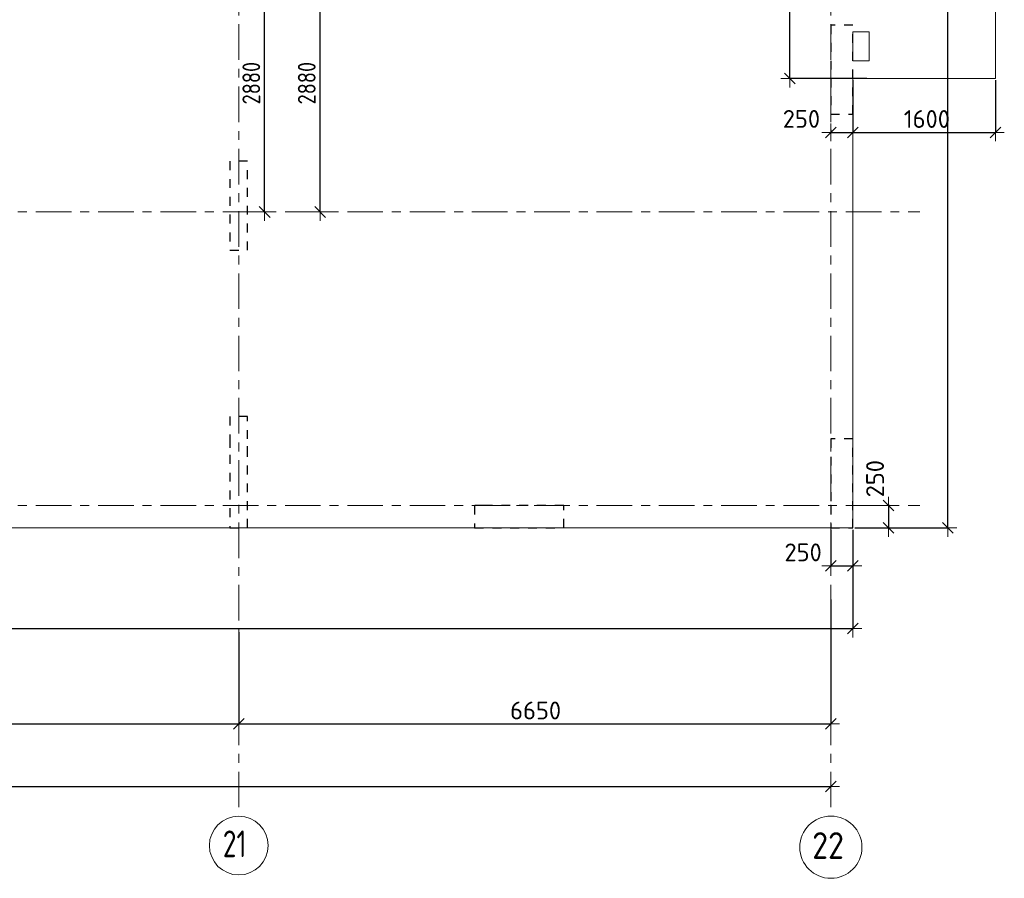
# Model space of a CAD drawing. Header units: metres. Extents: x -38 to 97, y -15 to 21.
# Tile 51 of 139: x 52 to 64, y -4 to 5. Entities that reach past the tile are written whole.
import ezdxf

# ---------------------------------------------------------------- set-up
doc = ezdxf.new("R2010")
doc.units = ezdxf.units.M
doc.header["$PDMODE"] = 65
for name, pattern in [('______11', [0.5, 0.4, -0.05, 0, -0.05]), ('______2', [0.054, 0.04, -0.014]), ('______5', [1.1, 0.8, -0.1, 0.1, -0.1])]:
    doc.linetypes.add(name, pattern=pattern)
for name, color, linetype, lineweight in [('XR$2$Осевая линия (1)', 7, '______5', 13), ('XR$2$Размерная линия (1)', 7, 'Continuous', 13), ('XR$3$Перекрытие (1)', 7, 'Continuous', 35), ('XR$4$Размерная линия (1)', 7, 'Continuous', 13), ('XR$5$Размерная линия (1)', 7, 'Continuous', 13)]:
    doc.layers.add(name, color=color, linetype=linetype, lineweight=lineweight)
doc.layers.add('XR$7$Стена_ бетон несущ.', color=7, linetype='Continuous', lineweight=70, true_color=0xb4b496)
doc.styles.add('ISOCPEUR', font='txt')
doc.dimstyles.new('DIMSTYLE_3', dxfattribs={"dimtxt": 0.2, "dimasz": 0.2, "dimexe": 0, "dimexo": 0, "dimgap": 0.1, "dimtad": 2, "dimdec": 0, "dimlfac": 1000, "dimrnd": 5, "dimzin": 12, "dimdsep": 46, "dimtxsty": 'ISOCPEUR', "dimblk1": 'ALL_ML_STRICH', "dimblk2": 'ALL_ML_STRICH', "dimsah": 1, "dimcen": 0, "dimclrd": 7, "dimclre": 256, "dimclrt": 7, "dimadec": 0, "dimazin": 0, "dimtfac": 1, "dimtdec": 0, "dimtix": 1, "dimtmove": 2, "dimatfit": 3, "dimfxl": 0, "dimtzin": 0, "dimlwd": 0, "dimlwe": -3, "dimarcsym": 0})
doc.dimstyles.new('DIMSTYLE_6', dxfattribs={"dimtxt": 0.2, "dimasz": 0.2, "dimexe": 0, "dimexo": 0, "dimgap": 0.1, "dimtad": 2, "dimdec": 0, "dimlfac": 1000, "dimrnd": 5, "dimzin": 12, "dimdsep": 46, "dimtxsty": 'ISOCPEUR', "dimblk1": 'ALL_ML_STRICH', "dimblk2": 'ALL_ML_STRICH', "dimsah": 1, "dimcen": 0, "dimclrd": 7, "dimclre": 256, "dimclrt": 7, "dimadec": 0, "dimazin": 0, "dimtfac": 1, "dimtdec": 0, "dimtix": 1, "dimtmove": 2, "dimatfit": 3, "dimfxl": 0, "dimtvp": 1.2, "dimtzin": 0, "dimlwd": 0, "dimlwe": -3, "dimarcsym": 0})

# ---------------------------------------------------------------- blocks, each defined once
blk = doc.blocks.new('ALL_ML_STRICH')
at = {"color": 0, "linetype": 'ByBlock', "lineweight": -2}
for p, q in [((-1, 0), (0.5, 0)), ((-0.3, -0.3), (0.3, 0.3)), ((0, -0.5), (0, 0.5))]:
    blk.add_line(p, q, dxfattribs=at)
blk = doc.blocks.new('*D12')
at = {"layer": 'DEFPOINTS', "color": 7, "linetype": 'Continuous', "lineweight": 13, "transparency": 33554687}
for p in [(0.5, -3.103), (0.5, -3.156), (61.6, -3.14)]:
    blk.add_point(p, dxfattribs=at)
at = {"layer": 'XR$2$Размерная линия (1)', "color": 9, "linetype": 'Continuous', "lineweight": -2, "true_color": 0xc7c7c7, "transparency": 33554687}
for p, q in [((0.5, -3.123), (0.5, -3.156)), ((61.6, -3.156), (61.6, -3.156))]:
    blk.add_line(p, q, dxfattribs=at)
at = {"layer": 'XR$2$Размерная линия (1)', "color": 7, "linetype": 'Continuous', "lineweight": -2, "transparency": 33554687}
blk.add_line((0.5, -3.156), (61.6, -3.156), dxfattribs=at)
at = {"layer": 'XR$2$Размерная линия (1)', "color": 7, "linetype": 'Continuous', "lineweight": 13, "transparency": 33554687, "xscale": 0.2, "yscale": 0.2, "zscale": 0.2, "rotation": 180}
blk.add_blockref('ALL_ML_STRICH', (0.5, -3.156), dxfattribs=at)
at = {"layer": 'XR$2$Размерная линия (1)', "color": 7, "linetype": 'Continuous', "lineweight": 13, "transparency": 33554687, "xscale": 0.2, "yscale": 0.2, "zscale": 0.2}
blk.add_blockref('ALL_ML_STRICH', (61.6, -3.156), dxfattribs=at)
at = {"layer": 'XR$2$Размерная линия (1)', "color": 7, "linetype": 'Continuous', "lineweight": 13, "transparency": 33554687, "insert": (31.1, -3.006), "char_height": 0.2, "width": 1, "attachment_point": 5, "style": 'ISOCPEUR'}
blk.add_mtext('\\A1;{61100}', dxfattribs=at)
blk = doc.blocks.new('*D24')
at = {"layer": 'DEFPOINTS', "color": 7, "linetype": 'Continuous', "lineweight": 13, "transparency": 33554687}
for p in [(54.95, -1.403), (48.15, -1.606), (48.15, -2.452)]:
    blk.add_point(p, dxfattribs=at)
at = {"layer": 'XR$2$Размерная линия (1)', "color": 9, "linetype": 'Continuous', "lineweight": -2, "true_color": 0xc7c7c7, "transparency": 33554687}
for p, q in [((54.95, -1.423), (54.95, -2.452)), ((48.15, -1.626), (48.15, -2.452))]:
    blk.add_line(p, q, dxfattribs=at)
at = {"layer": 'XR$2$Размерная линия (1)', "color": 7, "linetype": 'Continuous', "lineweight": -2, "transparency": 33554687}
blk.add_line((48.15, -2.452), (54.95, -2.452), dxfattribs=at)
at = {"layer": 'XR$2$Размерная линия (1)', "color": 7, "linetype": 'Continuous', "lineweight": 13, "transparency": 33554687, "xscale": 0.2, "yscale": 0.2, "zscale": 0.2, "rotation": 180}
blk.add_blockref('ALL_ML_STRICH', (48.15, -2.452), dxfattribs=at)
at = {"layer": 'XR$2$Размерная линия (1)', "color": 7, "linetype": 'Continuous', "lineweight": 13, "transparency": 33554687, "xscale": 0.2, "yscale": 0.2, "zscale": 0.2}
blk.add_blockref('ALL_ML_STRICH', (54.95, -2.452), dxfattribs=at)
at = {"layer": 'XR$2$Размерная линия (1)', "color": 7, "linetype": 'Continuous', "lineweight": 13, "transparency": 33554687, "insert": (51.56, -2.302), "char_height": 0.2, "width": 0.8, "attachment_point": 5, "style": 'ISOCPEUR'}
blk.add_mtext('\\A1;{6800}', dxfattribs=at)
blk = doc.blocks.new('*D25')
at = {"layer": 'DEFPOINTS', "color": 7, "linetype": 'Continuous', "lineweight": 13, "transparency": 33554687}
for p in [(61.6, -1.033), (54.95, -1.403), (54.95, -2.452)]:
    blk.add_point(p, dxfattribs=at)
at = {"layer": 'XR$2$Размерная линия (1)', "color": 9, "linetype": 'Continuous', "lineweight": -2, "true_color": 0xc7c7c7, "transparency": 33554687}
for p, q in [((61.6, -1.053), (61.6, -2.452)), ((54.95, -1.423), (54.95, -2.452))]:
    blk.add_line(p, q, dxfattribs=at)
at = {"layer": 'XR$2$Размерная линия (1)', "color": 7, "linetype": 'Continuous', "lineweight": -2, "transparency": 33554687}
blk.add_line((54.95, -2.452), (61.6, -2.452), dxfattribs=at)
at = {"layer": 'XR$2$Размерная линия (1)', "color": 7, "linetype": 'Continuous', "lineweight": 13, "transparency": 33554687, "xscale": 0.2, "yscale": 0.2, "zscale": 0.2, "rotation": 180}
blk.add_blockref('ALL_ML_STRICH', (54.95, -2.452), dxfattribs=at)
at = {"layer": 'XR$2$Размерная линия (1)', "color": 7, "linetype": 'Continuous', "lineweight": 13, "transparency": 33554687, "xscale": 0.2, "yscale": 0.2, "zscale": 0.2}
blk.add_blockref('ALL_ML_STRICH', (61.6, -2.452), dxfattribs=at)
at = {"layer": 'XR$2$Размерная линия (1)', "color": 7, "linetype": 'Continuous', "lineweight": 13, "transparency": 33554687, "insert": (58.285, -2.302), "char_height": 0.2, "width": 0.8, "attachment_point": 5, "style": 'ISOCPEUR'}
blk.add_mtext('\\A1;{6650}', dxfattribs=at)
blk = doc.blocks.new('*D149')
at = {"layer": 'DEFPOINTS', "color": 7, "linetype": 'Continuous', "lineweight": 13, "transparency": 33554687}
for p in [(61.85, 16.65), (61.85, -0.25), (62.917, -0.25)]:
    blk.add_point(p, dxfattribs=at)
at = {"layer": 'XR$4$Размерная линия (1)', "color": 9, "linetype": 'Continuous', "lineweight": -2, "true_color": 0xc7c7c7, "transparency": 33554687}
for p, q in [((61.87, 16.65), (62.917, 16.65)), ((61.87, -0.25), (62.917, -0.25))]:
    blk.add_line(p, q, dxfattribs=at)
at = {"layer": 'XR$4$Размерная линия (1)', "color": 7, "linetype": 'Continuous', "lineweight": -2, "transparency": 33554687}
blk.add_line((62.917, -0.25), (62.917, 16.65), dxfattribs=at)
at = {"layer": 'XR$4$Размерная линия (1)', "color": 7, "linetype": 'Continuous', "lineweight": 13, "transparency": 33554687, "xscale": 0.2, "yscale": 0.2, "zscale": 0.2}
for p, rotation in [((62.917, 16.65), 90), ((62.917, -0.25), 270)]:
    blk.add_blockref('ALL_ML_STRICH', p, dxfattribs=dict(at, rotation=rotation))
at = {"layer": 'XR$4$Размерная линия (1)', "color": 7, "linetype": 'Continuous', "lineweight": 13, "transparency": 33554687, "insert": (62.767, 8.23), "char_height": 0.2, "width": 1, "attachment_point": 5, "rotation": 90, "style": 'ISOCPEUR'}
blk.add_mtext('\\A1;{16900}', dxfattribs=at)
blk = doc.blocks.new('*D152')
at = {"layer": 'DEFPOINTS', "color": 7, "linetype": 'Continuous', "lineweight": 13, "transparency": 33554687}
for p in [(62.249, 0), (62.282, 0), (61.85, -0.25)]:
    blk.add_point(p, dxfattribs=at)
at = {"layer": 'XR$4$Размерная линия (1)', "color": 9, "linetype": 'Continuous', "lineweight": -2, "true_color": 0xc7c7c7, "transparency": 33554687}
for p, q in [((62.262, 0), (62.249, 0)), ((61.87, -0.25), (62.249, -0.25))]:
    blk.add_line(p, q, dxfattribs=at)
at = {"layer": 'XR$4$Размерная линия (1)', "color": 7, "linetype": 'Continuous', "lineweight": -2, "transparency": 33554687}
blk.add_line((62.249, 0), (62.249, -0.25), dxfattribs=at)
at = {"layer": 'XR$4$Размерная линия (1)', "color": 7, "linetype": 'Continuous', "lineweight": 13, "transparency": 33554687, "xscale": 0.2, "yscale": 0.2, "zscale": 0.2}
for p, rotation in [((62.249, 0), 90), ((62.249, -0.25), 270)]:
    blk.add_blockref('ALL_ML_STRICH', p, dxfattribs=dict(at, rotation=rotation))
at = {"layer": 'XR$4$Размерная линия (1)', "color": 7, "linetype": 'Continuous', "lineweight": 13, "transparency": 33554687, "insert": (62.098, 0.303), "char_height": 0.2, "width": 0.6, "attachment_point": 5, "rotation": 90, "style": 'ISOCPEUR'}
blk.add_mtext('\\A1;{250}', dxfattribs=at)
blk = doc.blocks.new('*D153')
at = {"layer": 'DEFPOINTS', "color": 7, "linetype": 'Continuous', "lineweight": 13, "transparency": 33554687}
for p in [(61.6, -0.25), (61.85, -0.25), (61.6, -0.677)]:
    blk.add_point(p, dxfattribs=at)
at = {"layer": 'XR$4$Размерная линия (1)', "color": 9, "linetype": 'Continuous', "lineweight": -2, "true_color": 0xc7c7c7, "transparency": 33554687}
for p, q in [((61.6, -0.27), (61.6, -0.677)), ((61.85, -0.27), (61.85, -0.677))]:
    blk.add_line(p, q, dxfattribs=at)
at = {"layer": 'XR$4$Размерная линия (1)', "color": 7, "linetype": 'Continuous', "lineweight": -2, "transparency": 33554687}
blk.add_line((61.6, -0.677), (61.85, -0.677), dxfattribs=at)
at = {"layer": 'XR$4$Размерная линия (1)', "color": 7, "linetype": 'Continuous', "lineweight": 13, "transparency": 33554687, "xscale": 0.2, "yscale": 0.2, "zscale": 0.2, "rotation": 180}
blk.add_blockref('ALL_ML_STRICH', (61.6, -0.677), dxfattribs=at)
at = {"layer": 'XR$4$Размерная линия (1)', "color": 7, "linetype": 'Continuous', "lineweight": 13, "transparency": 33554687, "xscale": 0.2, "yscale": 0.2, "zscale": 0.2}
blk.add_blockref('ALL_ML_STRICH', (61.85, -0.677), dxfattribs=at)
at = {"layer": 'XR$4$Размерная линия (1)', "color": 7, "linetype": 'Continuous', "lineweight": 13, "transparency": 33554687, "insert": (61.29, -0.525), "char_height": 0.2, "width": 0.6, "attachment_point": 5, "style": 'ISOCPEUR'}
blk.add_mtext('\\A1;{250}', dxfattribs=at)
blk = doc.blocks.new('*D158')
at = {"layer": 'DEFPOINTS', "color": 7, "linetype": 'Continuous', "lineweight": 13, "transparency": 33554687}
for p in [(32.725, -0.25), (61.85, -0.25), (32.725, -1.382)]:
    blk.add_point(p, dxfattribs=at)
at = {"layer": 'XR$4$Размерная линия (1)', "color": 9, "linetype": 'Continuous', "lineweight": -2, "true_color": 0xc7c7c7, "transparency": 33554687}
for p, q in [((32.725, -0.27), (32.725, -1.382)), ((61.85, -0.27), (61.85, -1.382))]:
    blk.add_line(p, q, dxfattribs=at)
at = {"layer": 'XR$4$Размерная линия (1)', "color": 7, "linetype": 'Continuous', "lineweight": -2, "transparency": 33554687}
blk.add_line((32.725, -1.382), (61.85, -1.382), dxfattribs=at)
at = {"layer": 'XR$4$Размерная линия (1)', "color": 7, "linetype": 'Continuous', "lineweight": 13, "transparency": 33554687, "xscale": 0.2, "yscale": 0.2, "zscale": 0.2, "rotation": 180}
blk.add_blockref('ALL_ML_STRICH', (32.725, -1.382), dxfattribs=at)
at = {"layer": 'XR$4$Размерная линия (1)', "color": 7, "linetype": 'Continuous', "lineweight": 13, "transparency": 33554687, "xscale": 0.2, "yscale": 0.2, "zscale": 0.2}
blk.add_blockref('ALL_ML_STRICH', (61.85, -1.382), dxfattribs=at)
at = {"layer": 'XR$4$Размерная линия (1)', "color": 7, "linetype": 'Continuous', "lineweight": 13, "transparency": 33554687, "insert": (47.318, -1.232), "char_height": 0.2, "width": 1, "attachment_point": 5, "style": 'ISOCPEUR'}
blk.add_mtext('\\A1;{29125}', dxfattribs=at)
blk = doc.blocks.new('*D175')
at = {"layer": 'DEFPOINTS', "color": 7, "linetype": 'Continuous', "lineweight": 13, "transparency": 33554687}
for p in [(55.45, 6.18), (55.864, 3.3), (55.868, 3.3)]:
    blk.add_point(p, dxfattribs=at)
at = {"layer": 'XR$4$Размерная линия (1)', "color": 9, "linetype": 'Continuous', "lineweight": -2, "true_color": 0xc7c7c7, "transparency": 33554687}
for p, q in [((55.47, 6.18), (55.864, 6.18)), ((55.864, 3.3), (55.864, 3.3))]:
    blk.add_line(p, q, dxfattribs=at)
at = {"layer": 'XR$4$Размерная линия (1)', "color": 7, "linetype": 'Continuous', "lineweight": -2, "transparency": 33554687}
blk.add_line((55.864, 3.3), (55.864, 6.18), dxfattribs=at)
at = {"layer": 'XR$4$Размерная линия (1)', "color": 7, "linetype": 'Continuous', "lineweight": 13, "transparency": 33554687, "xscale": 0.2, "yscale": 0.2, "zscale": 0.2}
for p, rotation in [((55.864, 6.18), 90), ((55.864, 3.3), 270)]:
    blk.add_blockref('ALL_ML_STRICH', p, dxfattribs=dict(at, rotation=rotation))
at = {"layer": 'XR$4$Размерная линия (1)', "color": 7, "linetype": 'Continuous', "lineweight": 13, "transparency": 33554687, "insert": (55.714, 4.748), "char_height": 0.2, "width": 0.66667, "attachment_point": 5, "rotation": 90, "style": 'ISOCPEUR'}
blk.add_mtext('\\W0.83;\\A1;{2880}', dxfattribs=at)
blk = doc.blocks.new('*D509')
at = {"layer": 'DEFPOINTS', "color": 7, "linetype": 'Continuous', "lineweight": 13, "transparency": 33554687}
for p in [(61.85, 4.8), (61.6, 4.245), (61.6, 4.195)]:
    blk.add_point(p, dxfattribs=at)
at = {"layer": 'XR$5$Размерная линия (1)', "color": 9, "linetype": 'Continuous', "lineweight": -2, "true_color": 0xc7c7c7, "transparency": 33554687}
for p, q in [((61.85, 4.78), (61.85, 4.195)), ((61.6, 4.225), (61.6, 4.195))]:
    blk.add_line(p, q, dxfattribs=at)
at = {"layer": 'XR$5$Размерная линия (1)', "color": 7, "linetype": 'Continuous', "lineweight": -2, "transparency": 33554687}
blk.add_line((61.6, 4.195), (61.85, 4.195), dxfattribs=at)
at = {"layer": 'XR$5$Размерная линия (1)', "color": 7, "linetype": 'Continuous', "lineweight": 13, "transparency": 33554687, "xscale": 0.2, "yscale": 0.2, "zscale": 0.2, "rotation": 180}
blk.add_blockref('ALL_ML_STRICH', (61.6, 4.195), dxfattribs=at)
at = {"layer": 'XR$5$Размерная линия (1)', "color": 7, "linetype": 'Continuous', "lineweight": 13, "transparency": 33554687, "xscale": 0.2, "yscale": 0.2, "zscale": 0.2}
blk.add_blockref('ALL_ML_STRICH', (61.85, 4.195), dxfattribs=at)
at = {"layer": 'XR$5$Размерная линия (1)', "color": 7, "linetype": 'Continuous', "lineweight": 13, "transparency": 33554687, "insert": (61.271, 4.346), "char_height": 0.2, "width": 0.6, "attachment_point": 5, "style": 'ISOCPEUR'}
blk.add_mtext('\\A1;{250}', dxfattribs=at)
blk = doc.blocks.new('*D510')
at = {"layer": 'DEFPOINTS', "color": 7, "linetype": 'Continuous', "lineweight": 13, "transparency": 33554687}
for p in [(61.85, 4.8), (63.45, 4.8), (61.85, 4.195)]:
    blk.add_point(p, dxfattribs=at)
at = {"layer": 'XR$5$Размерная линия (1)', "color": 9, "linetype": 'Continuous', "lineweight": -2, "true_color": 0xc7c7c7, "transparency": 33554687}
for p, q in [((61.85, 4.78), (61.85, 4.195)), ((63.45, 4.78), (63.45, 4.195))]:
    blk.add_line(p, q, dxfattribs=at)
at = {"layer": 'XR$5$Размерная линия (1)', "color": 7, "linetype": 'Continuous', "lineweight": -2, "transparency": 33554687}
blk.add_line((61.85, 4.195), (63.45, 4.195), dxfattribs=at)
at = {"layer": 'XR$5$Размерная линия (1)', "color": 7, "linetype": 'Continuous', "lineweight": 13, "transparency": 33554687, "xscale": 0.2, "yscale": 0.2, "zscale": 0.2, "rotation": 180}
blk.add_blockref('ALL_ML_STRICH', (61.85, 4.195), dxfattribs=at)
at = {"layer": 'XR$5$Размерная линия (1)', "color": 7, "linetype": 'Continuous', "lineweight": 13, "transparency": 33554687, "xscale": 0.2, "yscale": 0.2, "zscale": 0.2}
blk.add_blockref('ALL_ML_STRICH', (63.45, 4.195), dxfattribs=at)
at = {"layer": 'XR$5$Размерная линия (1)', "color": 7, "linetype": 'Continuous', "lineweight": 13, "transparency": 33554687, "insert": (62.68, 4.345), "char_height": 0.2, "width": 0.8, "attachment_point": 5, "style": 'ISOCPEUR'}
blk.add_mtext('\\A1;{1600}', dxfattribs=at)
blk = doc.blocks.new('*D511')
at = {"layer": 'DEFPOINTS', "color": 7, "linetype": 'Continuous', "lineweight": 13, "transparency": 33554687}
for p in [(61.85, 8.15), (61.141, 4.8), (62.025, 4.8)]:
    blk.add_point(p, dxfattribs=at)
at = {"layer": 'XR$5$Размерная линия (1)', "color": 9, "linetype": 'Continuous', "lineweight": -2, "true_color": 0xc7c7c7, "transparency": 33554687}
for p, q in [((61.83, 8.15), (61.141, 8.15)), ((62.005, 4.8), (61.141, 4.8))]:
    blk.add_line(p, q, dxfattribs=at)
at = {"layer": 'XR$5$Размерная линия (1)', "color": 7, "linetype": 'Continuous', "lineweight": -2, "transparency": 33554687}
blk.add_line((61.141, 4.8), (61.141, 8.15), dxfattribs=at)
at = {"layer": 'XR$5$Размерная линия (1)', "color": 7, "linetype": 'Continuous', "lineweight": 13, "transparency": 33554687, "xscale": 0.2, "yscale": 0.2, "zscale": 0.2}
for p, rotation in [((61.141, 8.15), 90), ((61.141, 4.8), 270)]:
    blk.add_blockref('ALL_ML_STRICH', p, dxfattribs=dict(at, rotation=rotation))
at = {"layer": 'XR$5$Размерная линия (1)', "color": 7, "linetype": 'Continuous', "lineweight": 13, "transparency": 33554687, "insert": (60.991, 6.485), "char_height": 0.2, "width": 0.8, "attachment_point": 5, "rotation": 90, "style": 'ISOCPEUR'}
blk.add_mtext('\\A1;{3350}', dxfattribs=at)
blk = doc.blocks.new('*D557')
at = {"layer": 'DEFPOINTS', "color": 7, "linetype": 'Continuous', "lineweight": 13, "transparency": 33554687}
for p in [(55.45, 6.18), (55.241, 3.3), (55.868, 3.3)]:
    blk.add_point(p, dxfattribs=at)
at = {"layer": 'XR$5$Размерная линия (1)', "color": 9, "linetype": 'Continuous', "lineweight": -2, "true_color": 0xc7c7c7, "transparency": 33554687}
for p, q in [((55.47, 6.18), (55.241, 6.18)), ((55.241, 3.3), (55.241, 3.3))]:
    blk.add_line(p, q, dxfattribs=at)
at = {"layer": 'XR$5$Размерная линия (1)', "color": 7, "linetype": 'Continuous', "lineweight": -2, "transparency": 33554687}
blk.add_line((55.241, 3.3), (55.241, 6.18), dxfattribs=at)
at = {"layer": 'XR$5$Размерная линия (1)', "color": 7, "linetype": 'Continuous', "lineweight": 13, "transparency": 33554687, "xscale": 0.2, "yscale": 0.2, "zscale": 0.2}
for p, rotation in [((55.241, 6.18), 90), ((55.241, 3.3), 270)]:
    blk.add_blockref('ALL_ML_STRICH', p, dxfattribs=dict(at, rotation=rotation))
at = {"layer": 'XR$5$Размерная линия (1)', "color": 7, "linetype": 'Continuous', "lineweight": 13, "transparency": 33554687, "insert": (55.091, 4.748), "char_height": 0.2, "width": 0.66667, "attachment_point": 5, "rotation": 90, "style": 'ISOCPEUR'}
blk.add_mtext('\\W0.83;\\A1;{2880}', dxfattribs=at)

msp = doc.modelspace()

# ---------------------------------------------------------------- linework, layer by layer
at = {"layer": 'XR$2$Осевая линия (1)', "color": 253, "linetype": '______11', "lineweight": 13, "true_color": 0xa0a0a0, "transparency": 33554687}
for p, q in [((61.6, -3.39), (61.6, 19.78)), ((54.95, -3.39), (54.95, 8.98)), ((-2.63, 3.3), (62.6, 3.3)), ((-2.63, 0), (62.6, 0))]:
    msp.add_line(p, q, dxfattribs=at)
at = {"layer": 'XR$2$Осевая линия (1)', "color": 7, "linetype": 'Continuous', "lineweight": 13, "transparency": 33554687}
for centre, radius in [((54.9504, -3.8199), 0.3304), ((61.6018, -3.8388), 0.3493)]:
    msp.add_circle(centre, radius, dxfattribs=at)
at = {"layer": 'XR$3$Перекрытие (1)', "color": 7, "linetype": 'Continuous', "lineweight": 13, "transparency": 33554687}
for p, q in [((63.45, 4.8), (63.45, 8.15)), ((61.85, 5.325), (62.03, 5.325)), ((61.85, 5), (61.85, 5.325)), ((62.03, 5.325), (62.03, 5)), ((62.03, 5), (61.85, 5)), ((61.85, 4.8), (62.03, 4.8)), ((61.85, -0.25), (61.85, 4.8)), ((62.03, 4.8), (63.45, 4.8)), ((51.4, -0.25), (61.85, -0.25))]:
    msp.add_line(p, q, dxfattribs=at)
at = {"layer": 'XR$7$Стена_ бетон несущ.', "color": 253, "linetype": '______2', "lineweight": -3, "true_color": 0xa0a0a0, "transparency": 33554687}
for p, q in [((61.6, 5.4), (61.6, 4.4)), ((61.85, 5.4), (61.6, 5.4)), ((61.85, 4.4), (61.85, 5.4)), ((61.6, 4.4), (61.85, 4.4)), ((55.05, 3.87), (54.85, 3.87)), ((54.85, 3.87), (54.85, 2.87)), ((55.05, 2.87), (55.05, 3.87)), ((54.85, 2.87), (55.05, 2.87)), ((55.05, 1), (54.85, 1)), ((54.85, 1), (54.85, 0.75)), ((55.05, 0.75), (55.05, 1)), ((54.85, 0.75), (54.85, 0.57)), ((55.05, 0.57), (55.05, 0.75)), ((61.6, 0.75), (61.6, 0)), ((61.85, 0.75), (61.6, 0.75)), ((61.85, -0.25), (61.85, 0.75)), ((54.85, 0.57), (54.85, -0.25)), ((55.05, -0.25), (55.05, 0.57)), ((57.7002, 0), (57.6, 0)), ((57.6, 0), (57.6, -0.25)), ((58.6002, 0), (57.7002, 0)), ((58.6002, -0.25), (58.6002, 0)), ((61.6, 0), (61.6, -0.25)), ((54.85, -0.25), (55.05, -0.25)), ((57.6, -0.25), (58.6002, -0.25)), ((61.6, -0.25), (61.85, -0.25))]:
    msp.add_line(p, q, dxfattribs=at)

# ---------------------------------------------------------------- texts
at = {"layer": 'XR$2$Осевая линия (1)', "color": 7, "linetype": 'Continuous', "lineweight": 13, "transparency": 33554687, "char_height": 0.3, "attachment_point": 7, "style": 'ISOCPEUR'}
for s, insert, width in [('\\W0.75;21', (54.7704, -3.9504), 0.472281), ('\\W0.87;22', (61.3918, -3.9693), 0.550812)]:
    msp.add_mtext(s, dxfattribs=dict(at, insert=insert, width=width))

# ---------------------------------------------------------------- dimensions: what is measured, and where the dimension line sits
at = {"layer": 'XR$2$Размерная линия (1)', "color": 7, "linetype": 'Continuous', "lineweight": 13, "transparency": 33554687}
for base, p1, p2, picture, middle in [((61.6, -2.452), (54.95, -1.4227), (61.6, -1.053), '*D25', (58.285, -2.302)), ((54.95, -2.452), (48.15, -1.6259), (54.95, -1.4227), '*D24', (51.56, -2.302)), ((61.6, -3.1563), (0.5, -3.1233), (61.6, -3.1563), '*D12', (31.1, -3.0063))]:
    dim = msp.add_linear_dim(base=base, p1=p1, p2=p2, dimstyle='DIMSTYLE_3', override={"dimpost": '<>', "dimclrd": 7, "dimclre": 9, "dimclrt": 7, "dimlwd": 0, "dimlwe": 65533}, dxfattribs=at)
    dim.commit()
    dim.dimension.update_dxf_attribs({"geometry": picture, "text_midpoint": middle, "dimtype": 160})
at = {"layer": 'XR$4$Размерная линия (1)', "color": 7, "linetype": 'Continuous', "lineweight": 13, "transparency": 33554687}
for base, p1, p2, angle, dimstyle, picture, middle in [((62.917, 16.65), (61.87, -0.25), (61.87, 16.65), 90, 'DIMSTYLE_3', '*D149', (62.767, 8.23)), ((55.8642, 6.1799), (55.8642, 3.3), (55.47, 6.1799), 90, 'DIMSTYLE_3', '*D175', (55.7142, 4.7483)), ((62.2485, -0.25), (62.2617, 0), (61.87, -0.25), 270, 'DIMSTYLE_6', '*D152', (62.0981, 0.3028))]:
    dim = msp.add_linear_dim(base=base, p1=p1, p2=p2, angle=angle, dimstyle=dimstyle, override={"dimpost": '<>', "dimclrd": 7, "dimclre": 9, "dimclrt": 7, "dimlwd": 0, "dimlwe": 65533}, dxfattribs=at)
    dim.commit()
    dim.dimension.update_dxf_attribs({"geometry": picture, "text_midpoint": middle, "dimtype": 160})
for base, p1, dimstyle, picture, middle in [((61.85, -1.3822), (32.725, -0.27), 'DIMSTYLE_3', '*D158', (47.3175, -1.2322)), ((61.85, -0.6768), (61.6, -0.27), 'DIMSTYLE_6', '*D153', (61.2899, -0.5251))]:
    dim = msp.add_linear_dim(base=base, p1=p1, p2=(61.85, -0.27), dimstyle=dimstyle, override={"dimpost": '<>', "dimclrd": 7, "dimclre": 9, "dimclrt": 7, "dimlwd": 0, "dimlwe": 65533}, dxfattribs=at)
    dim.commit()
    dim.dimension.update_dxf_attribs({"geometry": picture, "text_midpoint": middle, "dimtype": 160})
at = {"layer": 'XR$5$Размерная линия (1)', "color": 7, "linetype": 'Continuous', "lineweight": 13, "transparency": 33554687}
for base, p1, p2, picture, middle in [((61.1406, 8.15), (62.0054, 4.8), (61.83, 8.15), '*D511', (60.9906, 6.485)), ((55.2412, 6.1799), (55.2412, 3.3), (55.47, 6.1799), '*D557', (55.0912, 4.7483))]:
    dim = msp.add_linear_dim(base=base, p1=p1, p2=p2, angle=90, dimstyle='DIMSTYLE_3', override={"dimpost": '<>', "dimclrd": 7, "dimclre": 9, "dimclrt": 7, "dimlwd": 0, "dimlwe": 65533}, dxfattribs=at)
    dim.commit()
    dim.dimension.update_dxf_attribs({"geometry": picture, "text_midpoint": middle, "dimtype": 160})
for base, p1, p2, dimstyle, picture, middle in [((61.85, 4.1949), (61.6, 4.2253), (61.85, 4.78), 'DIMSTYLE_6', '*D509', (61.271, 4.3462)), ((63.45, 4.1949), (61.85, 4.78), (63.45, 4.78), 'DIMSTYLE_3', '*D510', (62.68, 4.3449))]:
    dim = msp.add_linear_dim(base=base, p1=p1, p2=p2, dimstyle=dimstyle, override={"dimpost": '<>', "dimclrd": 7, "dimclre": 9, "dimclrt": 7, "dimlwd": 0, "dimlwe": 65533}, dxfattribs=at)
    dim.commit()
    dim.dimension.update_dxf_attribs({"geometry": picture, "text_midpoint": middle, "dimtype": 160})

doc.saveas('drawing.dxf')
